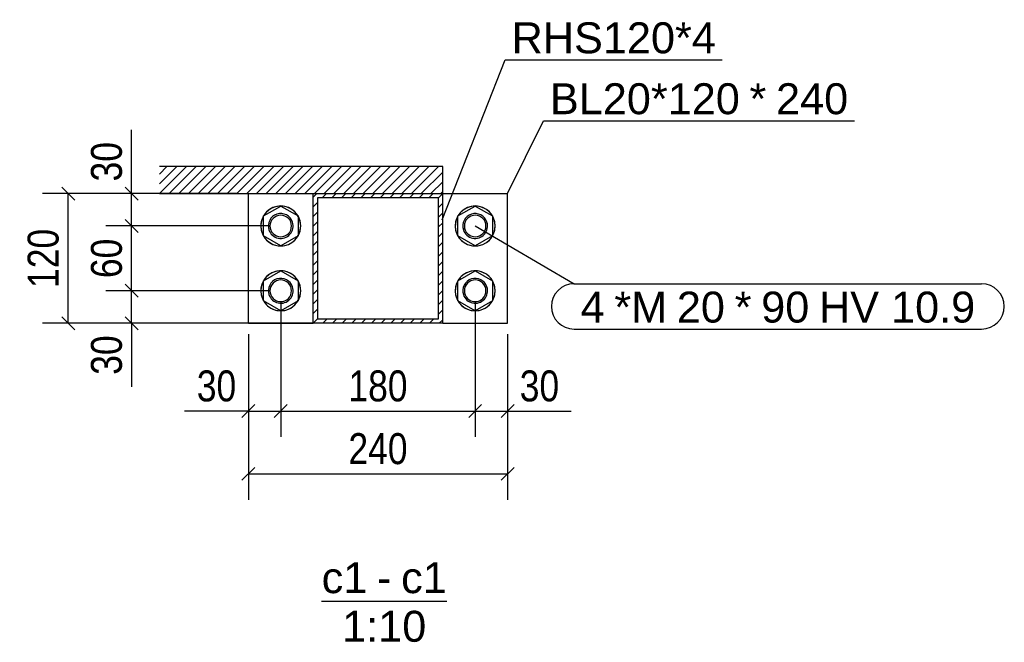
# Model space of a CAD drawing. Header units: millimetres. Extents: x -32861 to 254386, y 0 to 15445.
# Tile 49 of 67: x 170482 to 171394, y 44 to 621. Entities that reach past the tile are written whole.
import ezdxf

# ---------------------------------------------------------------- set-up
doc = ezdxf.new("R2010")
doc.units = ezdxf.units.MM
doc.styles.add('Arial', font='ARIAL.TTF', dxfattribs={"height": 0.2})
doc.styles.add('Arial Narrow', font='ARIALN.TTF', dxfattribs={"height": 0.2})

# ---------------------------------------------------------------- blocks, each defined once
blk = doc.blocks.new('Unknown-22 - 33881')
at = {"color": 5}
blk.add_line((170761.76, 82.5), (170877.6, 82.5), dxfattribs=at)
at = {"color": 5, "style": 'Arial'}
for s, height, p in [('c1', 28.652, (170761.76, 90)), ('c1', 28.652, (170835.34, 90)), ('-', 28.65, (170813.02, 90)), ('1:10', 28.652, (170780.75, 45))]:
    blk.add_text(s, height=height, dxfattribs=at).set_placement(p)
blk = doc.blocks.new('Part-33882 - 33881')
h = blk.add_hatch()
h.set_pattern_fill('', color=1, scale=2, style=0, pattern_type=0)
h.set_pattern_definition([(45, (170611.531, 459.8776), (-4.49013, 4.49013), [])])
h.paths.add_polyline_path([(170611.53, 484.88), (170611.53, 459.88), (170873.91, 459.88), (170873.91, 484.88)])
at = {"color": 7}
for p, q in [((170873.91, 484.88), (170611.53, 484.88)), ((170873.91, 459.88), (170873.91, 484.88)), ((170611.53, 459.88), (170873.91, 459.88))]:
    blk.add_line(p, q, dxfattribs=at)
blk = doc.blocks.new('Part-33905 - 33881')
h = blk.add_hatch()
h.set_pattern_fill('', color=1, scale=2, style=0, pattern_type=0)
h.set_pattern_definition([(45, (170753.914, 339.8776), (-4.49013, 4.49013), [])])
h.paths.add_polyline_path([(170753.91, 459.88), (170753.91, 339.88), (170873.91, 339.88), (170873.91, 459.88)])
h.paths.add_polyline_path([(170757.91, 343.88), (170757.91, 455.88), (170869.91, 455.88), (170869.91, 343.88)])
at = {"color": 7}
for p, q in [((170753.91, 339.88), (170753.91, 459.88)), ((170753.91, 459.88), (170873.91, 459.88)), ((170869.91, 455.88), (170757.91, 455.88)), ((170757.91, 455.88), (170757.91, 343.88)), ((170869.91, 343.88), (170869.91, 455.88)), ((170873.91, 339.88), (170873.91, 459.88)), ((170873.91, 339.88), (170753.91, 339.88)), ((170757.91, 343.88), (170869.91, 343.88))]:
    blk.add_line(p, q, dxfattribs=at)
blk = doc.blocks.new('Bolt-33916 - 33881')
at = {"color": 7}
for p, q in [((170707.91, 439.12), (170723.91, 448.35)), ((170723.91, 448.35), (170739.91, 439.12)), ((170887.91, 439.12), (170903.91, 448.35)), ((170903.91, 448.35), (170919.91, 439.12)), ((170707.91, 420.64), (170707.91, 439.12)), ((170739.91, 439.12), (170739.91, 420.64)), ((170887.91, 420.64), (170887.91, 439.12)), ((170919.91, 439.12), (170919.91, 420.64)), ((170723.91, 411.4), (170707.91, 420.64)), ((170739.91, 420.64), (170723.91, 411.4)), ((170903.91, 411.4), (170887.91, 420.64)), ((170919.91, 420.64), (170903.91, 411.4)), ((170707.91, 379.12), (170723.91, 388.35)), ((170723.91, 388.35), (170739.91, 379.12)), ((170887.91, 379.12), (170903.91, 388.35)), ((170903.91, 388.35), (170919.91, 379.12)), ((170707.91, 360.64), (170707.91, 379.12)), ((170739.91, 379.12), (170739.91, 360.64)), ((170887.91, 360.64), (170887.91, 379.12)), ((170919.91, 379.12), (170919.91, 360.64)), ((170723.91, 351.4), (170707.91, 360.64)), ((170739.91, 360.64), (170723.91, 351.4)), ((170903.91, 351.4), (170887.91, 360.64)), ((170919.91, 360.64), (170903.91, 351.4))]:
    blk.add_line(p, q, dxfattribs=at)
for centre, radius, start, end in [((170723.91, 429.88), 18.5, 60, 240), ((170723.91, 429.88), 18.5, 90, 270), ((170723.91, 429.88), 18.5, 270, 90), ((170903.91, 429.88), 18.5, 60, 240), ((170903.91, 429.88), 18.5, 90, 270), ((170903.91, 429.88), 18.5, 270, 90), ((170723.91, 429.88), 11.5, 18, 198), ((170723.91, 429.88), 10, 90, 270), ((170723.91, 429.88), 18.5, 240, 60), ((170723.91, 429.88), 10, 270, 90), ((170903.91, 429.88), 11.5, 18, 198), ((170903.91, 429.88), 10, 90, 270), ((170903.91, 429.88), 18.5, 240, 60), ((170903.91, 429.88), 10, 270, 90), ((170723.91, 429.88), 11.5, 198, 18), ((170903.91, 429.88), 11.5, 198, 18), ((170723.91, 369.88), 18.5, 60, 240), ((170723.91, 369.88), 18.5, 90, 270), ((170723.91, 369.88), 18.5, 240, 60), ((170723.91, 369.88), 18.5, 270, 90), ((170903.91, 369.88), 18.5, 60, 240), ((170903.91, 369.88), 18.5, 90, 270), ((170903.91, 369.88), 18.5, 240, 60), ((170903.91, 369.88), 18.5, 270, 90), ((170723.91, 369.88), 11.5, 18, 198), ((170723.91, 369.88), 10, 90, 270), ((170723.91, 369.88), 10, 270, 90), ((170903.91, 369.88), 11.5, 18, 198), ((170903.91, 369.88), 10, 90, 270), ((170903.91, 369.88), 10, 270, 90), ((170723.91, 369.88), 11.5, 198, 18), ((170903.91, 369.88), 11.5, 198, 18)]:
    blk.add_arc(centre, radius, start, end, dxfattribs=at)
blk = doc.blocks.new('Part-33924 - 33881')
at = {"color": 7}
for p, q in [((170693.91, 339.88), (170693.91, 459.88)), ((170873.91, 459.88), (170933.91, 459.88)), ((170933.91, 339.88), (170933.91, 459.88)), ((170693.91, 339.88), (170753.91, 339.88)), ((170873.91, 339.88), (170933.91, 339.88))]:
    blk.add_line(p, q, dxfattribs=at)
blk = doc.blocks.new('StraightDimension-33965 - 33881')
at = {"color": 174}
for p, q in [((170713.91, 429.88), (170561.84, 429.88)), ((170591.84, 423.88), (170579.84, 435.88)), ((170585.84, 369.88), (170585.84, 429.88)), ((170579.84, 375.88), (170591.84, 363.88)), ((170713.91, 369.88), (170561.84, 369.88))]:
    blk.add_line(p, q, dxfattribs=at)
at = {"color": 30, "style": 'Arial Narrow'}
blk.add_text('60', height=28.633, rotation=90.00021, dxfattribs=at).set_placement((170576.84, 381.64))
blk = doc.blocks.new('StraightDimension-34096 - 33881')
at = {"color": 174}
for p, q in [((170693.91, 329.88), (170693.91, 176.46)), ((170933.91, 329.88), (170933.91, 176.46)), ((170699.91, 206.46), (170687.91, 194.46)), ((170927.91, 194.46), (170939.91, 206.46)), ((170693.91, 200.46), (170933.91, 200.46))]:
    blk.add_line(p, q, dxfattribs=at)
at = {"color": 30, "style": 'Arial Narrow'}
blk.add_text('240', height=28.633, dxfattribs=at).set_placement((170786.56, 209.46))
blk = doc.blocks.new('StraightDimension-33932 - 33881')
at = {"color": 174}
for p, q in [((170533.22, 453.88), (170521.22, 465.88)), ((170683.91, 459.88), (170503.22, 459.88)), ((170527.22, 339.88), (170527.22, 459.88)), ((170683.91, 339.88), (170503.22, 339.88)), ((170521.22, 345.88), (170533.22, 333.88))]:
    blk.add_line(p, q, dxfattribs=at)
at = {"color": 30, "style": 'Arial Narrow'}
blk.add_text('120', height=28.633, rotation=90.00021, dxfattribs=at).set_placement((170518.22, 372.52))
blk = doc.blocks.new('StraightDimension-33964 - 33881')
at = {"color": 174}
for p, q in [((170591.84, 363.88), (170579.84, 375.88)), ((170713.91, 369.88), (170561.84, 369.88)), ((170585.84, 339.88), (170585.84, 369.88)), ((170803.91, 339.88), (170561.84, 339.88)), ((170579.84, 345.88), (170591.84, 333.88)), ((170585.84, 339.88), (170585.84, 280.9)), ((170585.84, 339.88), (170585.84, 280.9))]:
    blk.add_line(p, q, dxfattribs=at)
at = {"color": 30, "style": 'Arial Narrow'}
blk.add_text('30', height=28.633, rotation=90.00021, dxfattribs=at).set_placement((170576.84, 292.15))
blk = doc.blocks.new('StraightDimension-34030 - 33881')
at = {"color": 174}
for p, q in [((170723.91, 359.88), (170723.91, 234.54)), ((170693.91, 329.88), (170693.91, 234.54)), ((170699.91, 264.54), (170687.91, 252.54)), ((170717.91, 252.54), (170729.91, 264.54)), ((170693.91, 258.54), (170634.94, 258.54)), ((170693.91, 258.54), (170634.94, 258.54)), ((170693.91, 258.54), (170723.91, 258.54))]:
    blk.add_line(p, q, dxfattribs=at)
at = {"color": 30, "style": 'Arial Narrow'}
blk.add_text('30', height=28.633, dxfattribs=at).set_placement((170646.19, 267.54))
blk = doc.blocks.new('StraightDimension-33966 - 33881')
at = {"color": 174}
for p, q in [((170585.84, 459.88), (170585.84, 518.85)), ((170585.84, 459.88), (170585.84, 518.85)), ((170591.84, 453.88), (170579.84, 465.88)), ((170683.91, 459.88), (170561.84, 459.88)), ((170585.84, 429.88), (170585.84, 459.88)), ((170713.91, 429.88), (170561.84, 429.88)), ((170579.84, 435.88), (170591.84, 423.88))]:
    blk.add_line(p, q, dxfattribs=at)
at = {"color": 30, "style": 'Arial Narrow'}
blk.add_text('30', height=28.633, rotation=90.00021, dxfattribs=at).set_placement((170576.84, 471.13))
blk = doc.blocks.new('StraightDimension-34031 - 33881')
at = {"color": 174}
for p, q in [((170723.91, 359.88), (170723.91, 234.54)), ((170903.91, 359.88), (170903.91, 234.54)), ((170729.91, 264.54), (170717.91, 252.54)), ((170897.91, 252.54), (170909.91, 264.54)), ((170723.91, 258.54), (170903.91, 258.54))]:
    blk.add_line(p, q, dxfattribs=at)
at = {"color": 30, "style": 'Arial Narrow'}
blk.add_text('180', height=28.633, dxfattribs=at).set_placement((170786.56, 267.54))
blk = doc.blocks.new('StraightDimension-34032 - 33881')
at = {"color": 174}
for p, q in [((170903.91, 359.88), (170903.91, 234.54)), ((170933.91, 329.88), (170933.91, 234.54)), ((170909.91, 264.54), (170897.91, 252.54)), ((170927.91, 252.54), (170939.91, 264.54)), ((170903.91, 258.54), (170933.91, 258.54)), ((170933.91, 258.54), (170992.89, 258.54)), ((170933.91, 258.54), (170992.89, 258.54))]:
    blk.add_line(p, q, dxfattribs=at)
at = {"color": 30, "style": 'Arial Narrow'}
blk.add_text('30', height=28.633, dxfattribs=at).set_placement((170945.16, 267.54))
blk = doc.blocks.new('Mark-33901 - 33881')
at = {"color": 136}
for p, q in [((170873.42, 435.58), (170931.64, 583.72)), ((170931.64, 583.72), (171132.67, 583.72))]:
    blk.add_line(p, q, dxfattribs=at)
at = {"color": 30, "style": 'Arial'}
blk.add_text('RHS120*4', height=28.652, dxfattribs=at).set_placement((170937.64, 589.72))
blk = doc.blocks.new('Mark-33912 - 33881')
at = {"color": 7}
for p, q in [((170903.91, 429.88), (170995.49, 376.45)), ((170995.49, 376.45), (171372.77, 376.45)), ((170995.49, 334.45), (171372.77, 334.45))]:
    blk.add_line(p, q, dxfattribs=at)
for centre, start, end in [((170995.49, 355.45), 90, 270), ((171372.77, 355.45), 270, 90)]:
    blk.add_arc(centre, 21, start, end, dxfattribs=at)
at = {"color": 30, "style": 'Arial'}
for s, height, p in [('4', 28.65, (171001.49, 340.45)), ('*M', 28.652, (171032.74, 340.45)), ('20', 28.652, (171090.63, 340.45)), ('*', 28.65, (171144.14, 340.45)), ('90', 28.652, (171168.71, 340.45)), ('HV 10.9', 28.652, (171222.21, 340.45))]:
    blk.add_text(s, height=height, dxfattribs=at).set_placement(p)
blk = doc.blocks.new('Mark-33920 - 33881')
at = {"color": 136}
for p, q in [((170933.91, 459.88), (170967.11, 527.33)), ((170967.11, 527.33), (171255.2, 527.33))]:
    blk.add_line(p, q, dxfattribs=at)
at = {"color": 30, "style": 'Arial'}
for s, height, p in [('BL20*120', 28.652, (170973.11, 533.33)), ('*', 28.65, (171157.88, 533.33)), ('240', 28.652, (171182.45, 533.33))]:
    blk.add_text(s, height=height, dxfattribs=at).set_placement(p)

msp = doc.modelspace()

# ---------------------------------------------------------------- block references
for name in ['Mark-33901 - 33881', 'Mark-33920 - 33881', 'StraightDimension-33966 - 33881', 'Part-33882 - 33881', 'StraightDimension-33932 - 33881', 'Part-33924 - 33881', 'Part-33905 - 33881', 'Bolt-33916 - 33881', 'StraightDimension-33965 - 33881', 'Mark-33912 - 33881', 'StraightDimension-33964 - 33881', 'StraightDimension-34030 - 33881', 'StraightDimension-34031 - 33881', 'StraightDimension-34032 - 33881', 'StraightDimension-34096 - 33881', 'Unknown-22 - 33881']:
    msp.add_blockref(name, (0, 0))

doc.saveas('drawing.dxf')
